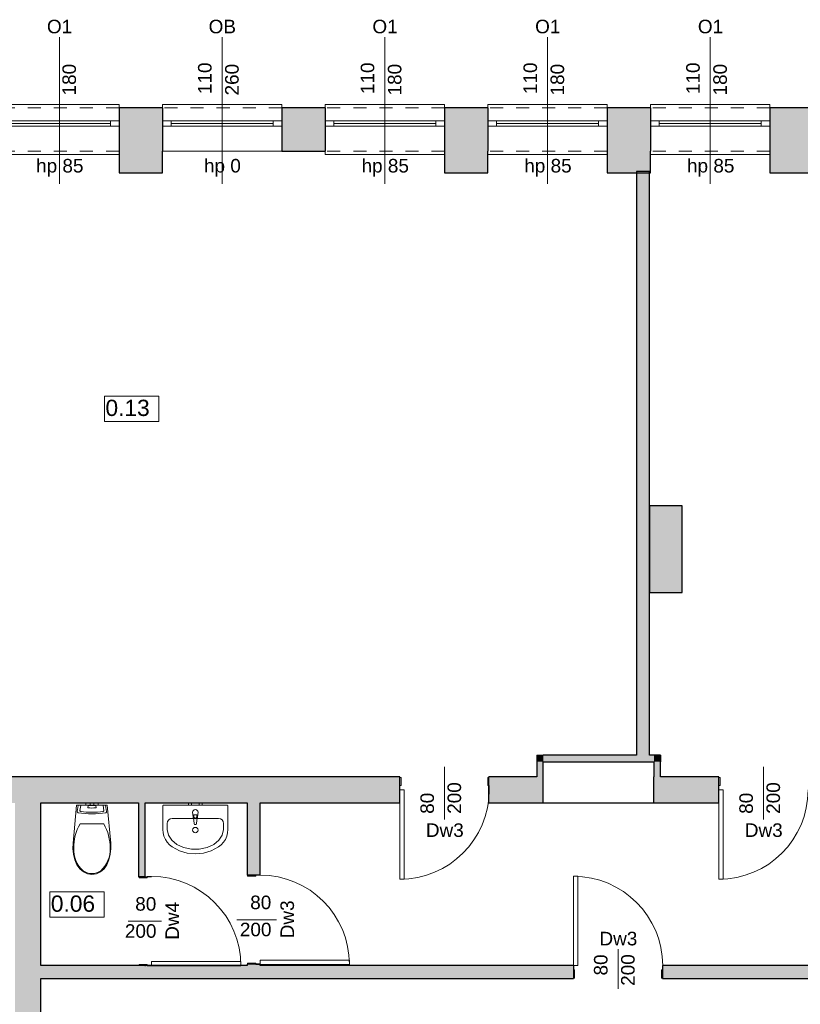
# Model space of a CAD drawing. Header units: centimetres. Extents: x -25572 to 23555, y -2435 to 15405.
# Tile 68 of 134: x 6967 to 7686, y 7930 to 8838. Entities that reach past the tile are written whole.
import ezdxf

# ---------------------------------------------------------------- set-up
doc = ezdxf.new("R2010")
doc.units = ezdxf.units.CM
doc.header["$MEASUREMENT"] = 0
doc.linetypes.add('Przerywana', pattern=[24, 12, -12])
for name, color, linetype, lineweight in [('Nowe_0_Nr_pióra__75', 6, 'Continuous', 15), ('Nowe_210-A Pomieszczenia_Nr_pióra__41', 7, 'Continuous', 15), ('Nowe_220-A Ściany_Nr_pióra__19', 255, 'Continuous', 0), ('Nowe_220-A Ściany_Nr_pióra__23', 7, 'Continuous', 15), ('Nowe_220-A Ściany_Nr_pióra__27', 7, 'Continuous', 25), ('Nowe_220-A Ściany_Nr_pióra__3', 7, 'Continuous', 13), ('Nowe_220-A Ściany_Nr_pióra__7', 7, 'Continuous', 13), ('Nowe_450-K Stropy_Nr_pióra__21', 7, 'Continuous', 25)]:
    doc.layers.add(name, color=color, linetype=linetype, lineweight=lineweight)
doc.layers.add('Nowe_220-A Ściany_Nr_pióra__45', color=7, linetype='Continuous', lineweight=15, true_color=0x40a5ff)
doc.styles.add('STYL_AUTOMATYCZNY_6', font='arial.ttf')

msp = doc.modelspace()

# ---------------------------------------------------------------- hatches: boundary and pattern name
at = {"layer": 'Nowe_220-A Ściany_Nr_pióra__19', "linetype": 'Continuous', "lineweight": 0}
for points in [[(7058.38, 8716.65), (7098.38, 8716.65), (7098.38, 8739.65), (7098.38, 8744.65), (7098.38, 8756.65), (7058.38, 8756.65)], [(7208.38, 8744.65), (7208.38, 8739.65), (7208.38, 8716.65), (7248.38, 8716.65), (7248.38, 8756.65), (7208.38, 8756.65)], [(7358.38, 8756.65), (7358.38, 8716.65), (7398.38, 8716.65), (7398.38, 8756.65)], [(7508.38, 8756.65), (7508.38, 8716.65), (7548.38, 8716.65), (7548.38, 8756.65)], [(7658.38, 8756.65), (7658.38, 8716.65), (7698.38, 8716.65), (7698.38, 8756.65)], [(7058.38, 8716.65), (7058.38, 8696.65), (7098.38, 8696.65), (7098.38, 8716.65)], [(7358.38, 8716.65), (7358.38, 8696.65), (7398.38, 8696.65), (7398.38, 8716.65)], [(7508.38, 8716.65), (7508.38, 8696.65), (7548.38, 8696.65), (7548.38, 8716.65)], [(7658.38, 8716.65), (7658.38, 8696.65), (7698.38, 8696.65), (7698.38, 8716.65)], [(7535.38, 8697.96), (7535.38, 8159.65), (7547.38, 8159.65), (7547.38, 8697.96)], [(7577.38, 8309.65), (7577.38, 8389.65), (7547.38, 8389.65), (7547.38, 8309.65)], [(7449.38, 8159.65), (7443.38, 8159.65), (7449.38, 8153.65)], [(7449.38, 8153.65), (7443.38, 8159.65), (7443.38, 8153.65)], [(7449.38, 8139.65), (7449.38, 8153.65), (7443.38, 8153.65), (7443.38, 8139.65)], [(7449.38, 8153.65), (7551.38, 8153.65), (7551.38, 8159.65), (7449.38, 8159.65)], [(7551.38, 8153.65), (7557.38, 8153.65), (7557.38, 8159.65)], [(7551.38, 8153.65), (7557.38, 8159.65), (7551.38, 8159.65)], [(7551.38, 8153.65), (7551.38, 8139.65), (7557.38, 8139.65), (7557.38, 8153.65)], [(6663.38, 8115.65), (7317.38, 8115.65), (7317.38, 8139.65), (6663.38, 8139.65)], [(7399.38, 8115.65), (7443.38, 8115.65), (7443.38, 8139.65), (7399.38, 8139.65)], [(7449.38, 8139.65), (7443.38, 8139.65), (7449.38, 8115.65)], [(7443.38, 8139.65), (7443.38, 8115.65), (7449.38, 8115.65)], [(7557.38, 8139.65), (7551.38, 8139.65), (7551.38, 8115.65)], [(7557.38, 8139.65), (7551.38, 8115.65), (7557.38, 8115.65)], [(7557.38, 8115.65), (7611.38, 8115.65), (7611.38, 8139.65), (7557.38, 8139.65)], [(6962.37, 8115.65), (6962.3, 7540.65), (6986.3, 7540.65), (6986.37, 8115.65)], [(7076.38, 8115.65), (7076.38, 8047.65), (7082.38, 8047.65), (7082.38, 8115.65)], [(7176.38, 8115.65), (7176.38, 8049.03), (7188.38, 8049.03), (7188.38, 8115.65)], [(6986.35, 7965.65), (6986.35, 7953.65), (7477.38, 7953.65), (7477.38, 7965.65)], [(7176.38, 7965.65), (7188.38, 7965.65), (7188.38, 7967.03), (7176.38, 7967.03)], [(8125.38, 7965.65), (7559.38, 7965.65), (7559.38, 7953.65), (8125.38, 7953.65)]]:
    msp.add_hatch(color=255, dxfattribs=at).paths.add_polyline_path(points)

# ---------------------------------------------------------------- linework, layer by layer
at = {"layer": 'Nowe_0_Nr_pióra__75', "color": 6, "linetype": 'Continuous', "lineweight": 15}
for p, q in [((7023.12, 8113.18), (7022.39, 8108.67)), ((7043.31, 8113.54), (7023.53, 8113.54)), ((7027.72, 8115.65), (7029.39, 8115.65)), ((7027.72, 8113.65), (7027.72, 8115.65)), ((7027.72, 8113.65), (7029.39, 8113.65)), ((7029.39, 8115.65), (7031.82, 8115.65)), ((7029.39, 8113.65), (7031.82, 8113.65)), ((7029.89, 8113.11), (7029.64, 8111.56)), ((7036.79, 8113.24), (7030.06, 8113.24)), ((7031.82, 8115.65), (7032.29, 8115.65)), ((7031.82, 8113.65), (7031.82, 8115.65)), ((7031.82, 8113.65), (7032.29, 8113.65)), ((7032.29, 8115.65), (7033.42, 8115.65)), ((7032.29, 8113.65), (7033.42, 8113.65)), ((7033.42, 8115.65), (7034.55, 8115.65)), ((7033.42, 8113.65), (7034.55, 8113.65)), ((7034.55, 8115.65), (7035.02, 8115.65)), ((7034.55, 8113.65), (7035.02, 8113.65)), ((7035.02, 8113.65), (7035.02, 8115.65)), ((7035.02, 8115.65), (7037.45, 8115.65)), ((7035.02, 8113.65), (7037.45, 8113.65)), ((7037.2, 8111.56), (7036.96, 8113.11)), ((7037.45, 8115.65), (7039.12, 8115.65)), ((7037.45, 8113.65), (7039.12, 8113.65)), ((7039.12, 8113.65), (7039.12, 8115.65)), ((7044.45, 8108.67), (7043.73, 8113.18)), ((7107.36, 8101.46), (7150.09, 8101.46)), ((7127.37, 8103.11), (7127.37, 8104.6)), ((7127.37, 8104.6), (7130.09, 8104.6)), ((7130.09, 8104.6), (7130.09, 8103.11)), ((7033.42, 8096.35), (7022.53, 8096.35)), ((7044.31, 8096.35), (7033.42, 8096.35)), ((7102.82, 8096.78), (7102.82, 8091.15)), ((7102.82, 8091.15), (7103.87, 8086)), ((7153.59, 8086), (7154.64, 8091.15)), ((7154.64, 8091.15), (7154.64, 8096.78)), ((7103.87, 8086), (7106.93, 8081.27)), ((7106.93, 8081.27), (7111.76, 8077.33)), ((7145.69, 8077.33), (7150.52, 8081.27)), ((7150.52, 8081.27), (7153.59, 8086)), ((7111.76, 8077.33), (7117.96, 8074.52)), ((7117.96, 8074.52), (7125.04, 8073.06)), ((7125.04, 8073.06), (7132.41, 8073.06)), ((7132.41, 8073.06), (7139.49, 8074.52)), ((7139.49, 8074.52), (7145.69, 8077.33))]:
    msp.add_line(p, q, dxfattribs=at)
for points in [[(7016.48, 8068.31), (7017.72, 8063.33), (7019.62, 8058.64), (7022.18, 8054.92), (7025.49, 8052.07), (7029.32, 8050.27), (7033.42, 8049.65), (7037.53, 8050.27), (7041.36, 8052.07), (7044.66, 8054.92), (7047.22, 8058.64), (7049.12, 8063.33), (7050.36, 8068.31), (7050.91, 8073.44), (7050.76, 8078.61), (7047.52, 8113.65), (7019.32, 8113.65), (7016.09, 8078.61), (7015.93, 8073.44)], [(7023.84, 8106.25), (7027.02, 8105.92), (7030.22, 8105.72), (7033.42, 8105.65), (7036.62, 8105.72), (7039.82, 8105.92), (7043, 8106.25), (7046.16, 8106.71), (7046.51, 8106.83), (7046.78, 8107.05), (7046.94, 8107.34), (7046.96, 8107.66), (7046.06, 8113.28), (7046, 8113.43), (7045.89, 8113.55), (7045.74, 8113.62), (7045.56, 8113.65), (7021.28, 8113.65), (7021.1, 8113.62), (7020.95, 8113.55), (7020.84, 8113.43), (7020.78, 8113.28), (7019.88, 8107.66), (7019.9, 8107.34), (7020.06, 8107.05), (7020.33, 8106.83), (7020.68, 8106.71)], [(7158.73, 8091.15), (7158.73, 8112.71), (7158.71, 8112.88), (7158.67, 8113.03), (7158.6, 8113.18), (7158.51, 8113.32), (7158.4, 8113.43), (7158.27, 8113.52), (7158.13, 8113.59), (7157.97, 8113.64), (7157.82, 8113.65), (7128.73, 8113.65), (7099.64, 8113.65), (7099.48, 8113.64), (7099.32, 8113.59), (7099.18, 8113.52), (7099.05, 8113.43), (7098.94, 8113.32), (7098.85, 8113.18), (7098.78, 8113.03), (7098.74, 8112.88), (7098.73, 8112.71), (7098.73, 8091.15), (7098.99, 8087.97), (7099.78, 8084.89), (7101.08, 8082), (7102.83, 8079.37), (7105, 8077.1), (7107.51, 8075.24), (7114.12, 8071.63), (7121.28, 8069.4), (7128.73, 8068.65), (7136.17, 8069.4), (7143.33, 8071.63), (7149.94, 8075.24), (7152.45, 8077.1), (7154.62, 8079.37), (7156.38, 8082), (7157.67, 8084.89), (7158.46, 8087.97)], [(7122.38, 8113.65), (7125.08, 8113.65), (7125.08, 8115.65), (7122.38, 8115.65)], [(7132.38, 8113.65), (7135.08, 8113.65), (7135.08, 8115.65), (7132.38, 8115.65)]]:
    msp.add_lwpolyline(points, close=True, dxfattribs=at)
msp.add_lwpolyline([(7126.23, 8107.09), (7126.63, 8102.89, 0.12102), (7126.95, 8101.94), (7127.62, 8096.65, 0.882566), (7129.84, 8096.65), (7130.5, 8101.94, 0.12102), (7130.83, 8102.89), (7131.23, 8107.09, 1)], format="xyb", close=True, dxfattribs=at)
msp.add_circle((7128.73, 8090.68), 2.5, dxfattribs=at)
for centre, radius, start, end in [((7128.73, 8103.08), 2.11, 212.77103, 327.22897), ((7128.73, 8103.11), 1.36, 180, 0)]:
    msp.add_arc(centre, radius, start, end, dxfattribs=at)
for centre, major_axis, ratio, start_param, end_param in [((7023.16, 8108.56), (0.78, 0), 0.851064, 2.978676, 4.578797), ((7033.42, 8153.55), (54.63, 0), 0.851064, 4.52152, 4.903258), ((7023.54, 8113.19), (0.42, 0), 0.851064, 1.584215, 3.170129), ((7029.92, 8111.53), (0.281, 0), 0.851064, 2.999606, 4.365001), ((7033.42, 8127.16), (18.98, 0), 0.851064, 4.521515, 4.903263), ((7030.06, 8113.09), (0.172, 0), 0.851064, 1.570973, 3.005623), ((7036.79, 8113.09), (0.172, 0), 0.851064, 0.13597, 1.57062), ((7036.93, 8111.53), (0.281, 0), 0.851064, 5.059777, 6.425172), ((7043.31, 8113.19), (0.42, 0), 0.851064, 6.254649, 7.840563), ((7043.68, 8108.56), (0.78, 0), 0.851064, 4.845981, 6.446102), ((7107.36, 8096.78), (0, 4.69), 0.969697, 0, 1.570796), ((7150.09, 8096.78), (0, 4.69), 0.969697, 4.712389, 6.283185), ((7059.23, 8074.86), (0, 42.55), 0.999377, 1.041392, 1.594412), ((7007.61, 8074.86), (0, 42.55), 0.999377, 4.688771, 5.241791), ((7042.37, 8072.42), (0, 25.71), 0.999377, 1.515065, 2.415654), ((7024.47, 8072.42), (0, 25.71), 0.999377, 3.867528, 4.768116), ((7033.5, 8064.37), (0, 13.86), 0.999377, 2.509088, 3.135732), ((7033.34, 8064.37), (0, 13.86), 0.999377, 3.147454, 3.774097)]:
    msp.add_ellipse(centre, major_axis=major_axis, ratio=ratio, start_param=start_param, end_param=end_param, dxfattribs=at)
at = {"layer": 'Nowe_210-A Pomieszczenia_Nr_pióra__41', "color": 7, "linetype": 'Continuous', "lineweight": 15}
for p, q in [((7045.1, 8490.92), (7095.14, 8490.92)), ((7045.1, 8467.35), (7045.1, 8490.92)), ((7095.14, 8490.92), (7095.14, 8467.35)), ((7095.14, 8467.35), (7045.1, 8467.35)), ((6994.75, 8033.77), (7044.79, 8033.77)), ((6994.75, 8010.2), (6994.75, 8033.77)), ((7044.79, 8033.77), (7044.79, 8010.2)), ((7044.79, 8010.2), (6994.75, 8010.2))]:
    msp.add_line(p, q, dxfattribs=at)
at = {"layer": 'Nowe_220-A Ściany_Nr_pióra__23', "color": 7, "linetype": 'Continuous', "lineweight": 15}
for p, q in [((7050.38, 8739.65), (7050.38, 8744.65)), ((7050.38, 8744.65), (7058.38, 8744.65)), ((7098.38, 8744.65), (7106.38, 8744.65)), ((7106.38, 8744.65), (7106.38, 8739.65)), ((7200.38, 8739.65), (7200.38, 8744.65)), ((7200.38, 8744.65), (7208.38, 8744.65)), ((7248.38, 8744.65), (7256.38, 8744.65)), ((7256.38, 8744.65), (7256.38, 8739.65)), ((7350.38, 8739.65), (7350.38, 8744.65)), ((7350.38, 8744.65), (7358.38, 8744.65)), ((7398.38, 8744.65), (7406.38, 8744.65)), ((7406.38, 8744.65), (7406.38, 8739.65)), ((7500.38, 8739.65), (7500.38, 8744.65)), ((7500.38, 8744.65), (7508.38, 8744.65)), ((7548.38, 8744.65), (7556.38, 8744.65)), ((7556.38, 8744.65), (7556.38, 8739.65)), ((7650.38, 8739.65), (7650.38, 8744.65)), ((7650.38, 8744.65), (7658.38, 8744.65)), ((7058.38, 8739.65), (7050.38, 8739.65)), ((7106.38, 8739.65), (7098.38, 8739.65)), ((7208.38, 8739.65), (7200.38, 8739.65)), ((7256.38, 8739.65), (7248.38, 8739.65)), ((7358.38, 8739.65), (7350.38, 8739.65)), ((7406.38, 8739.65), (7398.38, 8739.65)), ((7508.38, 8739.65), (7500.38, 8739.65)), ((7556.38, 8739.65), (7548.38, 8739.65)), ((7658.38, 8739.65), (7650.38, 8739.65)), ((7317.38, 8139.15), (7317.38, 8127.65)), ((7318.38, 8139.15), (7317.38, 8139.15)), ((7318.38, 8131.65), (7318.38, 8139.15)), ((7398.38, 8139.15), (7398.38, 8131.65)), ((7399.38, 8139.15), (7398.38, 8139.15)), ((7399.38, 8127.65), (7399.38, 8139.15)), ((7611.38, 8139.15), (7611.38, 8127.65)), ((7612.38, 8139.15), (7611.38, 8139.15)), ((7612.38, 8131.65), (7612.38, 8139.15)), ((7317.18, 8127.65), (7317.18, 8131.65)), ((7317.18, 8131.65), (7318.38, 8131.65)), ((7317.38, 8127.65), (7317.18, 8127.65)), ((7398.38, 8131.65), (7399.58, 8131.65)), ((7399.58, 8127.65), (7399.38, 8127.65)), ((7399.58, 8131.65), (7399.58, 8127.65)), ((7611.18, 8127.65), (7611.18, 8131.65)), ((7611.18, 8131.65), (7612.38, 8131.65)), ((7611.38, 8127.65), (7611.18, 8127.65)), ((7088.38, 8047.65), (7076.88, 8047.65)), ((7076.88, 8047.65), (7076.88, 8046.65)), ((7076.88, 8046.65), (7084.38, 8046.65)), ((7084.38, 8046.65), (7084.38, 8047.85)), ((7084.38, 8047.85), (7088.38, 8047.85)), ((7088.38, 8047.85), (7088.38, 8047.65)), ((7188.38, 8049.03), (7176.88, 8049.03)), ((7176.88, 8049.03), (7176.88, 8048.03)), ((7176.88, 8048.03), (7184.38, 8048.03)), ((7184.38, 8048.03), (7184.38, 8049.23)), ((7184.38, 8049.23), (7188.38, 8049.23)), ((7188.38, 8049.23), (7188.38, 8049.03)), ((7084.38, 7966.65), (7076.88, 7966.65)), ((7076.88, 7966.65), (7076.88, 7965.65)), ((7076.88, 7965.65), (7088.38, 7965.65)), ((7084.38, 7965.45), (7084.38, 7966.65)), ((7088.38, 7965.45), (7084.38, 7965.45)), ((7088.38, 7965.65), (7088.38, 7965.45)), ((7184.38, 7968.03), (7176.88, 7968.03)), ((7176.88, 7968.03), (7176.88, 7967.03)), ((7176.88, 7967.03), (7188.38, 7967.03)), ((7184.38, 7966.83), (7184.38, 7968.03)), ((7188.38, 7966.83), (7184.38, 7966.83)), ((7188.38, 7967.03), (7188.38, 7966.83)), ((7477.38, 7965.65), (7477.18, 7965.65)), ((7477.18, 7965.65), (7477.18, 7961.65)), ((7477.38, 7954.15), (7477.38, 7965.65)), ((7559.58, 7965.65), (7559.38, 7965.65)), ((7559.38, 7965.65), (7559.38, 7954.15)), ((7559.58, 7961.65), (7559.58, 7965.65)), ((7477.18, 7961.65), (7478.38, 7961.65)), ((7478.38, 7954.15), (7477.38, 7954.15)), ((7478.38, 7961.65), (7478.38, 7954.15)), ((7558.38, 7954.15), (7558.38, 7961.65)), ((7558.38, 7961.65), (7559.58, 7961.65)), ((7559.38, 7954.15), (7558.38, 7954.15))]:
    msp.add_line(p, q, dxfattribs=at)
at = {"layer": 'Nowe_220-A Ściany_Nr_pióra__27', "color": 7, "linetype": 'Continuous', "lineweight": 25}
for p, q in [((7058.38, 8756.65), (7058.38, 8744.65)), ((7058.38, 8756.65), (7058.38, 8744.65)), ((7098.38, 8756.65), (7098.38, 8744.65)), ((7098.38, 8756.65), (7098.38, 8744.65)), ((7208.38, 8756.65), (7208.38, 8744.65)), ((7208.38, 8756.65), (7208.38, 8744.65)), ((7248.38, 8756.65), (7248.38, 8744.65)), ((7248.38, 8756.65), (7248.38, 8744.65)), ((7358.38, 8756.65), (7358.38, 8744.65)), ((7358.38, 8756.65), (7358.38, 8744.65)), ((7398.38, 8756.65), (7398.38, 8744.65)), ((7398.38, 8756.65), (7398.38, 8744.65)), ((7508.38, 8756.65), (7508.38, 8744.65)), ((7508.38, 8756.65), (7508.38, 8744.65)), ((7548.38, 8756.65), (7548.38, 8744.65)), ((7548.38, 8756.65), (7548.38, 8744.65)), ((7658.38, 8756.65), (7658.38, 8744.65)), ((7658.38, 8756.65), (7658.38, 8744.65)), ((7058.38, 8744.65), (7058.38, 8739.65)), ((7058.38, 8744.65), (7058.38, 8739.65)), ((7058.38, 8744.65), (7058.38, 8739.65)), ((7098.38, 8744.65), (7098.38, 8739.65)), ((7098.38, 8744.65), (7098.38, 8739.65)), ((7098.38, 8744.65), (7098.38, 8739.65)), ((7208.38, 8744.65), (7208.38, 8739.65)), ((7208.38, 8744.65), (7208.38, 8739.65)), ((7208.38, 8744.65), (7208.38, 8739.65)), ((7248.38, 8744.65), (7248.38, 8739.65)), ((7248.38, 8744.65), (7248.38, 8739.65)), ((7248.38, 8744.65), (7248.38, 8739.65)), ((7358.38, 8744.65), (7358.38, 8739.65)), ((7358.38, 8744.65), (7358.38, 8739.65)), ((7358.38, 8744.65), (7358.38, 8739.65)), ((7398.38, 8744.65), (7398.38, 8739.65)), ((7398.38, 8744.65), (7398.38, 8739.65)), ((7398.38, 8744.65), (7398.38, 8739.65)), ((7508.38, 8744.65), (7508.38, 8739.65)), ((7508.38, 8744.65), (7508.38, 8739.65)), ((7508.38, 8744.65), (7508.38, 8739.65)), ((7548.38, 8744.65), (7548.38, 8739.65)), ((7548.38, 8744.65), (7548.38, 8739.65)), ((7548.38, 8744.65), (7548.38, 8739.65)), ((7658.38, 8744.65), (7658.38, 8739.65)), ((7658.38, 8744.65), (7658.38, 8739.65)), ((7658.38, 8744.65), (7658.38, 8739.65)), ((7058.38, 8739.65), (7058.38, 8716.65)), ((7058.38, 8739.65), (7058.38, 8716.65)), ((7098.38, 8739.65), (7098.38, 8716.65)), ((7098.38, 8739.65), (7098.38, 8716.65)), ((7208.38, 8739.65), (7208.38, 8716.65)), ((7208.38, 8739.65), (7208.38, 8716.65)), ((7248.38, 8739.65), (7248.38, 8716.65)), ((7248.38, 8739.65), (7248.38, 8716.65)), ((7358.38, 8739.65), (7358.38, 8716.65)), ((7358.38, 8739.65), (7358.38, 8716.65)), ((7398.38, 8739.65), (7398.38, 8716.65)), ((7398.38, 8739.65), (7398.38, 8716.65)), ((7508.38, 8739.65), (7508.38, 8716.65)), ((7508.38, 8739.65), (7508.38, 8716.65)), ((7548.38, 8739.65), (7548.38, 8716.65)), ((7548.38, 8739.65), (7548.38, 8716.65)), ((7658.38, 8739.65), (7658.38, 8716.65)), ((7658.38, 8739.65), (7658.38, 8716.65)), ((7317.38, 8139.15), (7317.38, 8139.65)), ((7317.38, 8139.15), (7317.38, 8139.65)), ((7317.38, 8127.65), (7317.38, 8139.15)), ((7317.38, 8127.65), (7317.38, 8139.15)), ((7317.38, 8127.65), (7317.38, 8139.15)), ((7399.38, 8139.15), (7399.38, 8139.65)), ((7399.38, 8139.15), (7399.38, 8139.65)), ((7399.38, 8127.65), (7399.38, 8139.15)), ((7399.38, 8127.65), (7399.38, 8139.15)), ((7399.38, 8127.65), (7399.38, 8139.15)), ((7611.38, 8139.15), (7611.38, 8139.65)), ((7611.38, 8139.15), (7611.38, 8139.65)), ((7611.38, 8127.65), (7611.38, 8139.15)), ((7611.38, 8127.65), (7611.38, 8139.15)), ((7611.38, 8127.65), (7611.38, 8139.15)), ((7317.38, 8115.65), (7317.38, 8127.65)), ((7317.38, 8115.65), (7317.38, 8127.65)), ((7399.38, 8115.65), (7399.38, 8127.65)), ((7399.38, 8115.65), (7399.38, 8127.65)), ((7611.38, 8115.65), (7611.38, 8127.65)), ((7611.38, 8115.65), (7611.38, 8127.65)), ((7076.88, 8047.65), (7076.38, 8047.65)), ((7076.88, 8047.65), (7076.38, 8047.65)), ((7082.38, 8047.65), (7076.88, 8047.65)), ((7082.38, 8047.65), (7076.88, 8047.65)), ((7082.38, 8047.65), (7076.88, 8047.65)), ((7176.88, 8049.03), (7176.38, 8049.03)), ((7176.88, 8049.03), (7176.38, 8049.03)), ((7188.38, 8049.03), (7176.88, 8049.03)), ((7188.38, 8049.03), (7176.88, 8049.03)), ((7188.38, 8049.03), (7176.88, 8049.03)), ((7076.88, 7965.65), (7076.38, 7965.65)), ((7076.88, 7965.65), (7076.38, 7965.65)), ((7082.38, 7965.65), (7076.88, 7965.65)), ((7082.38, 7965.65), (7076.88, 7965.65)), ((7082.38, 7965.65), (7076.88, 7965.65)), ((7176.88, 7967.03), (7176.38, 7967.03)), ((7176.88, 7967.03), (7176.38, 7967.03)), ((7188.38, 7967.03), (7176.88, 7967.03)), ((7188.38, 7967.03), (7176.88, 7967.03)), ((7188.38, 7967.03), (7176.88, 7967.03)), ((7477.38, 7965.65), (7477.38, 7954.15)), ((7477.38, 7965.65), (7477.38, 7954.15)), ((7477.38, 7965.65), (7477.38, 7954.15)), ((7559.38, 7965.65), (7559.38, 7954.15)), ((7559.38, 7965.65), (7559.38, 7954.15)), ((7559.38, 7965.65), (7559.38, 7954.15)), ((7477.38, 7954.15), (7477.38, 7953.65)), ((7477.38, 7954.15), (7477.38, 7953.65)), ((7559.38, 7954.15), (7559.38, 7953.65)), ((7559.38, 7954.15), (7559.38, 7953.65))]:
    msp.add_line(p, q, dxfattribs=at)
for points in [[(7098.38, 8756.65), (7058.38, 8756.65)], [(7248.38, 8756.65), (7208.38, 8756.65)], [(7398.38, 8756.65), (7358.38, 8756.65)], [(7548.38, 8756.65), (7508.38, 8756.65)], [(7698.38, 8756.65), (7658.38, 8756.65)], [(7058.38, 8716.65), (7058.38, 8696.65)], [(7098.38, 8696.65), (7098.38, 8716.65)], [(7208.38, 8716.65), (7248.38, 8716.65)], [(7358.38, 8716.65), (7358.38, 8696.65)], [(7398.38, 8696.65), (7398.38, 8716.65)], [(7508.38, 8716.65), (7508.38, 8696.65)], [(7548.38, 8696.65), (7548.38, 8716.65)], [(7658.38, 8716.65), (7658.38, 8696.65)], [(7535.38, 8697.96), (7535.38, 8159.65)], [(7547.38, 8697.96), (7535.38, 8697.96)], [(7547.38, 8159.65), (7547.38, 8697.96)], [(7058.38, 8696.65), (7098.38, 8696.65)], [(7358.38, 8696.65), (7398.38, 8696.65)], [(7508.38, 8696.65), (7548.38, 8696.65)], [(7658.38, 8696.65), (7698.38, 8696.65)], [(7577.38, 8389.65), (7547.38, 8389.65)], [(7547.38, 8389.65), (7547.38, 8309.65)], [(7577.38, 8309.65), (7577.38, 8389.65)], [(7547.38, 8309.65), (7577.38, 8309.65)], [(7443.38, 8159.65), (7449.38, 8159.65)], [(7443.38, 8159.65), (7443.38, 8139.65)], [(7535.38, 8159.65), (7449.38, 8159.65)], [(7449.38, 8139.65), (7449.38, 8153.65)], [(7449.38, 8153.65), (7551.38, 8153.65)], [(7557.38, 8159.65), (7547.38, 8159.65)], [(7551.38, 8153.65), (7551.38, 8139.65)], [(7557.38, 8159.65), (7557.38, 8153.65)], [(7557.38, 8139.65), (7557.38, 8153.65)], [(7317.38, 8139.65), (6663.38, 8139.65)], [(7443.38, 8139.65), (7399.38, 8139.65)], [(7449.38, 8115.65), (7449.38, 8139.65)], [(7551.38, 8115.65), (7551.38, 8139.65)], [(7611.38, 8139.65), (7557.38, 8139.65)], [(6986.35, 7965.65), (6986.37, 8115.65)], [(6986.37, 8115.65), (7076.38, 8115.65)], [(7076.38, 8115.65), (7076.38, 8047.65)], [(7082.38, 8047.65), (7082.38, 8115.65)], [(7082.38, 8115.65), (7176.38, 8115.65)], [(7176.38, 8115.65), (7176.38, 8049.03)], [(7188.38, 8049.03), (7188.38, 8115.65)], [(7188.38, 8115.65), (7317.38, 8115.65)], [(7399.38, 8115.65), (7449.38, 8115.65)], [(7551.38, 8115.65), (7611.38, 8115.65)], [(7076.38, 7965.65), (6986.35, 7965.65)], [(7176.38, 7965.65), (7082.38, 7965.65)], [(7176.38, 7967.03), (7176.38, 7965.65)], [(7188.38, 7965.65), (7188.38, 7967.03)], [(7477.38, 7965.65), (7188.38, 7965.65)], [(8125.38, 7965.65), (7559.38, 7965.65)], [(6986.3, 7540.65), (6986.35, 7953.65)], [(6986.35, 7953.65), (7477.38, 7953.65)], [(7559.38, 7953.65), (7839.38, 7953.65)]]:
    msp.add_lwpolyline(points, dxfattribs=at)
for p in [(7082.38, 8047.65), (7082.38, 8047.65), (7082.38, 7965.65), (7082.38, 7965.65)]:
    msp.add_point(p, dxfattribs=at)
at = {"layer": 'Nowe_220-A Ściany_Nr_pióra__3', "color": 7, "linetype": 'Continuous', "lineweight": 13}
for p, q in [((7058.38, 8759.65), (6948.38, 8759.65)), ((7058.38, 8756.65), (7058.38, 8759.65)), ((7208.38, 8759.65), (7098.38, 8759.65)), ((7098.38, 8759.65), (7098.38, 8756.65)), ((7208.38, 8756.65), (7208.38, 8759.65)), ((7358.38, 8759.65), (7248.38, 8759.65)), ((7248.38, 8759.65), (7248.38, 8756.65)), ((7358.38, 8756.65), (7358.38, 8759.65)), ((7508.38, 8759.65), (7398.38, 8759.65)), ((7398.38, 8759.65), (7398.38, 8756.65)), ((7508.38, 8756.65), (7508.38, 8759.65)), ((7658.38, 8759.65), (7548.38, 8759.65)), ((7548.38, 8759.65), (7548.38, 8756.65)), ((7658.38, 8756.65), (7658.38, 8759.65)), ((6956.38, 8744.65), (7050.38, 8744.65)), ((7106.38, 8744.65), (7200.38, 8744.65)), ((7256.38, 8744.65), (7350.38, 8744.65)), ((7406.38, 8744.65), (7500.38, 8744.65)), ((7556.38, 8744.65), (7650.38, 8744.65)), ((7050.38, 8742.15), (6956.38, 8742.15)), ((7050.38, 8739.65), (6956.38, 8739.65)), ((7200.38, 8742.15), (7106.38, 8742.15)), ((7200.38, 8739.65), (7106.38, 8739.65)), ((7350.38, 8742.15), (7256.38, 8742.15)), ((7350.38, 8739.65), (7256.38, 8739.65)), ((7500.38, 8742.15), (7406.38, 8742.15)), ((7500.38, 8739.65), (7406.38, 8739.65)), ((7650.38, 8742.15), (7556.38, 8742.15)), ((7650.38, 8739.65), (7556.38, 8739.65)), ((7058.38, 8716.65), (7058.38, 8713.65)), ((7208.38, 8716.65), (7098.38, 8716.65)), ((7248.38, 8713.65), (7248.38, 8716.65)), ((7358.38, 8716.65), (7358.38, 8713.65)), ((7398.38, 8713.65), (7398.38, 8716.65)), ((7508.38, 8716.65), (7508.38, 8713.65)), ((7548.38, 8713.65), (7548.38, 8716.65)), ((7658.38, 8716.65), (7658.38, 8713.65)), ((7058.38, 8713.65), (6948.38, 8713.65)), ((7358.38, 8713.65), (7248.38, 8713.65)), ((7508.38, 8713.65), (7398.38, 8713.65)), ((7658.38, 8713.65), (7548.38, 8713.65)), ((7317.18, 8045.25), (7317.18, 8127.65)), ((7317.18, 8127.65), (7321.18, 8127.65)), ((7321.18, 8127.65), (7321.18, 8045.25)), ((7611.18, 8045.25), (7611.18, 8127.65)), ((7611.18, 8127.65), (7615.18, 8127.65)), ((7615.18, 8127.65), (7615.18, 8045.25)), ((7321.18, 8045.25), (7317.18, 8045.25)), ((7477.18, 8048.05), (7477.18, 7965.65)), ((7481.18, 8048.05), (7477.18, 8048.05)), ((7481.18, 7965.65), (7481.18, 8048.05)), ((7615.18, 8045.25), (7611.18, 8045.25)), ((7088.38, 7965.45), (7088.38, 7969.45)), ((7088.38, 7969.45), (7170.78, 7969.45)), ((7170.78, 7965.45), (7088.38, 7965.45)), ((7170.78, 7969.45), (7170.78, 7965.45)), ((7188.38, 7966.83), (7188.38, 7970.83)), ((7188.38, 7970.83), (7270.78, 7970.83)), ((7270.78, 7966.83), (7188.38, 7966.83)), ((7270.78, 7970.83), (7270.78, 7966.83)), ((7477.18, 7965.65), (7481.18, 7965.65))]:
    msp.add_line(p, q, dxfattribs=at)
at = {"layer": 'Nowe_220-A Ściany_Nr_pióra__3', "color": 7, "linetype": 'Przerywana', "lineweight": 13}
for p, q in [((7058.38, 8756.65), (6948.38, 8756.65)), ((7208.38, 8756.65), (7098.38, 8756.65)), ((7358.38, 8756.65), (7248.38, 8756.65)), ((7508.38, 8756.65), (7398.38, 8756.65)), ((7658.38, 8756.65), (7548.38, 8756.65)), ((7058.38, 8716.65), (6948.38, 8716.65)), ((7358.38, 8716.65), (7248.38, 8716.65)), ((7508.38, 8716.65), (7398.38, 8716.65)), ((7658.38, 8716.65), (7548.38, 8716.65))]:
    msp.add_line(p, q, dxfattribs=at)
at = {"layer": 'Nowe_220-A Ściany_Nr_pióra__3', "color": 7, "linetype": 'Continuous', "lineweight": 13}
for centre, start, end in [((7317.18, 8127.65), 270, 0), ((7611.18, 8127.65), 270, 0), ((7088.38, 7965.45), 0, 90), ((7188.38, 7966.83), 0, 90), ((7477.18, 7965.65), 0, 90)]:
    msp.add_arc(centre, 82.4, start, end, dxfattribs=at)
at = {"layer": 'Nowe_220-A Ściany_Nr_pióra__45', "color": 161, "linetype": 'Continuous', "lineweight": 15, "true_color": 0x40a5ff}
for p, q in [((7003.38, 8821.83), (7003.38, 8686.65)), ((7153.38, 8821.83), (7153.38, 8686.65)), ((7303.38, 8821.83), (7303.38, 8686.65)), ((7453.38, 8821.83), (7453.38, 8686.65)), ((7603.38, 8821.83), (7603.38, 8686.65)), ((7358.38, 8100.47), (7358.38, 8149.11)), ((7652.38, 8100.47), (7652.38, 8149.11)), ((7203.55, 8008.03), (7166.92, 8008.03)), ((7097.55, 8006.65), (7066.92, 8006.65)), ((7518.38, 7980.83), (7518.38, 7944.19))]:
    msp.add_line(p, q, dxfattribs=at)
at = {"layer": 'Nowe_450-K Stropy_Nr_pióra__21', "color": 7, "linetype": 'Continuous', "lineweight": 25, "flags": 128}
msp.add_lwpolyline([(7449.38, 8115.65), (7551.38, 8115.65)], dxfattribs=at)

# ---------------------------------------------------------------- texts
at = {"layer": 'Nowe_210-A Pomieszczenia_Nr_pióra__41', "color": 7, "linetype": 'Continuous', "lineweight": 15, "char_height": 15, "attachment_point": 2, "style": 'STYL_AUTOMATYCZNY_6'}
for s, insert in [('\\A1;{\\pqc;\\pt0,25;\\fArial|b0|i0|c238|p0;\\W1.000000;0.13\\fArial|b0|i0|c238|p0;\\W1.000000;\\A1{\\H.66x;\\S^  ;}\\fArial|b0|i0|c238|p0;\\W1.000000;\\fArial|b0|i0|c238|p0;\\W1.000000;\\A1{\\H.66x;\\S^  ;}}', (7070.12, 8487.49)), ('\\A1;{\\pqc;\\pt0,25;\\fArial|b0|i0|c238|p0;\\W1.000000;0.06\\fArial|b0|i0|c238|p0;\\W1.000000;\\A1{\\H.66x;\\S^  ;}\\fArial|b0|i0|c238|p0;\\W1.000000;\\fArial|b0|i0|c238|p0;\\W1.000000;\\A1{\\H.66x;\\S^  ;}}', (7019.77, 8030.34))]:
    msp.add_mtext(s, dxfattribs=dict(at, insert=insert))
at = {"layer": 'Nowe_220-A Ściany_Nr_pióra__7', "color": 7, "linetype": 'Continuous', "lineweight": 13, "char_height": 12.5, "attachment_point": 7, "style": 'STYL_AUTOMATYCZNY_6'}
for s, insert in [('\\A1;{\\pql;\\pt0;\\fArial|b0|i0|c238|p0;\\W1.000000;O1\\fArial|b0|i0|c238|p0;\\W1.000000;\\fArial|b0|i0|c238|p0;\\W1.000000;\\fArial|b0|i0|c238|p0;\\W1.000000;}', (6991.94, 8825.19)), ('\\A1;{\\pql;\\pt0;\\fArial|b0|i0|c238|p0;\\W1.000000;OB\\fArial|b0|i0|c238|p0;\\W1.000000;\\fArial|b0|i0|c238|p0;\\W1.000000;\\fArial|b0|i0|c238|p0;\\W1.000000;}', (7140.99, 8825.19)), ('\\A1;{\\pql;\\pt0;\\fArial|b0|i0|c238|p0;\\W1.000000;O1\\fArial|b0|i0|c238|p0;\\W1.000000;\\fArial|b0|i0|c238|p0;\\W1.000000;\\fArial|b0|i0|c238|p0;\\W1.000000;}', (7291.94, 8825.19)), ('\\A1;{\\pql;\\pt0;\\fArial|b0|i0|c238|p0;\\W1.000000;O1\\fArial|b0|i0|c238|p0;\\W1.000000;\\fArial|b0|i0|c238|p0;\\W1.000000;\\fArial|b0|i0|c238|p0;\\W1.000000;}', (7441.94, 8825.19)), ('\\A1;{\\pql;\\pt0;\\fArial|b0|i0|c238|p0;\\W1.000000;O1\\fArial|b0|i0|c238|p0;\\W1.000000;\\fArial|b0|i0|c238|p0;\\W1.000000;\\fArial|b0|i0|c238|p0;\\W1.000000;}', (7591.94, 8825.19)), ('\\A1;{\\pql;\\pt0;\\fArial|b0|i0|c238|p0;\\W1.000000;hp 85\\fArial|b0|i0|c238|p0;\\W1.000000;\\A1{\\H.66x;\\S^  ;}\\fArial|b0|i0|c238|p0;\\W1.000000;\\fArial|b0|i0|c238|p0;\\W1.000000;}', (6981.93, 8693.24)), ('\\A1;{\\pql;\\pt0;\\fArial|b0|i0|c238|p0;\\W1.000000;hp 0\\fArial|b0|i0|c238|p0;\\W1.000000;\\A1{\\H.66x;\\S^  ;}\\fArial|b0|i0|c238|p0;\\W1.000000;\\fArial|b0|i0|c238|p0;\\W1.000000;}', (7136.69, 8693.24)), ('\\A1;{\\pql;\\pt0;\\fArial|b0|i0|c238|p0;\\W1.000000;hp 85\\fArial|b0|i0|c238|p0;\\W1.000000;\\A1{\\H.66x;\\S^  ;}\\fArial|b0|i0|c238|p0;\\W1.000000;\\fArial|b0|i0|c238|p0;\\W1.000000;}', (7281.93, 8693.24)), ('\\A1;{\\pql;\\pt0;\\fArial|b0|i0|c238|p0;\\W1.000000;hp 85\\fArial|b0|i0|c238|p0;\\W1.000000;\\A1{\\H.66x;\\S^  ;}\\fArial|b0|i0|c238|p0;\\W1.000000;\\fArial|b0|i0|c238|p0;\\W1.000000;}', (7431.93, 8693.24)), ('\\A1;{\\pql;\\pt0;\\fArial|b0|i0|c238|p0;\\W1.000000;hp 85\\fArial|b0|i0|c238|p0;\\W1.000000;\\A1{\\H.66x;\\S^  ;}\\fArial|b0|i0|c238|p0;\\W1.000000;\\fArial|b0|i0|c238|p0;\\W1.000000;}', (7581.93, 8693.24)), ('\\A1;{\\pql;\\pt0;\\fArial|b0|i0|c238|p0;\\W1.000000;Dw3\\fArial|b0|i0|c238|p0;\\W1.000000;\\fArial|b0|i0|c238|p0;\\W1.000000;\\fArial|b0|i0|c238|p0;\\W1.000000;}', (7341.23, 8084.18)), ('\\A1;{\\pql;\\pt0;\\fArial|b0|i0|c238|p0;\\W1.000000;Dw3\\fArial|b0|i0|c238|p0;\\W1.000000;\\fArial|b0|i0|c238|p0;\\W1.000000;\\fArial|b0|i0|c238|p0;\\W1.000000;}', (7635.23, 8084.18)), ('\\A1;{\\pql;\\pt0;\\fArial|b0|i0|c238|p0;\\W1.000000;80\\fArial|b0|i0|c238|p0;\\W1.000000;\\A1{\\H.66x;\\S^  ;}\\fArial|b0|i0|c238|p0;\\W1.000000;\\fArial|b0|i0|c238|p0;\\W1.000000;}', (7073.31, 8012.69)), ('\\A1;{\\pql;\\pt0;\\fArial|b0|i0|c238|p0;\\W1.000000;80\\fArial|b0|i0|c238|p0;\\W1.000000;\\A1{\\H.66x;\\S^  ;}\\fArial|b0|i0|c238|p0;\\W1.000000;\\fArial|b0|i0|c238|p0;\\W1.000000;}', (7179.31, 8014.07)), ('\\A1;{\\pql;\\pt0;\\fArial|b0|i0|c238|p0;\\W1.000000;200\\fArial|b0|i0|c238|p0;\\W1.000000;\\A1{\\H.66x;\\S^  ;}\\fArial|b0|i0|c238|p0;\\W1.000000;\\fArial|b0|i0|c238|p0;\\W1.000000;}', (7063.77, 7987.69)), ('\\A1;{\\pql;\\pt0;\\fArial|b0|i0|c238|p0;\\W1.000000;200\\fArial|b0|i0|c238|p0;\\W1.000000;\\A1{\\H.66x;\\S^  ;}\\fArial|b0|i0|c238|p0;\\W1.000000;\\fArial|b0|i0|c238|p0;\\W1.000000;}', (7169.77, 7989.07)), ('\\A1;{\\pql;\\pt0;\\fArial|b0|i0|c238|p0;\\W1.000000;Dw3\\fArial|b0|i0|c238|p0;\\W1.000000;\\fArial|b0|i0|c238|p0;\\W1.000000;\\fArial|b0|i0|c238|p0;\\W1.000000;}', (7501.23, 7984.18))]:
    msp.add_mtext(s, dxfattribs=dict(at, insert=insert))
at = {"layer": 'Nowe_220-A Ściany_Nr_pióra__7', "color": 7, "linetype": 'Continuous', "lineweight": 13, "char_height": 12.5, "attachment_point": 7, "rotation": 90, "style": 'STYL_AUTOMATYCZNY_6'}
for s, insert in [('\\A1;{\\pql;\\pt0;\\fArial|b0|i0|c238|p0;\\W1.000000;180\\fArial|b0|i0|c238|p0;\\W1.000000;\\A1{\\H.66x;\\S^  ;}\\fArial|b0|i0|c238|p0;\\W1.000000;\\fArial|b0|i0|c238|p0;\\W1.000000;}', (7022.33, 8768.05)), ('\\A1;{\\pql;\\pt0;\\fArial|b0|i0|c238|p0;\\W1.000000;110\\fArial|b0|i0|c238|p0;\\W1.000000;\\A1{\\H.66x;\\S^  ;}\\fArial|b0|i0|c238|p0;\\W1.000000;\\fArial|b0|i0|c238|p0;\\W1.000000;}', (7147.33, 8769.32)), ('\\A1;{\\pql;\\pt0;\\fArial|b0|i0|c238|p0;\\W1.000000;260\\fArial|b0|i0|c238|p0;\\W1.000000;\\A1{\\H.66x;\\S^  ;}\\fArial|b0|i0|c238|p0;\\W1.000000;\\fArial|b0|i0|c238|p0;\\W1.000000;}', (7172.33, 8768.05)), ('\\A1;{\\pql;\\pt0;\\fArial|b0|i0|c238|p0;\\W1.000000;110\\fArial|b0|i0|c238|p0;\\W1.000000;\\A1{\\H.66x;\\S^  ;}\\fArial|b0|i0|c238|p0;\\W1.000000;\\fArial|b0|i0|c238|p0;\\W1.000000;}', (7297.33, 8769.32)), ('\\A1;{\\pql;\\pt0;\\fArial|b0|i0|c238|p0;\\W1.000000;180\\fArial|b0|i0|c238|p0;\\W1.000000;\\A1{\\H.66x;\\S^  ;}\\fArial|b0|i0|c238|p0;\\W1.000000;\\fArial|b0|i0|c238|p0;\\W1.000000;}', (7322.33, 8768.05)), ('\\A1;{\\pql;\\pt0;\\fArial|b0|i0|c238|p0;\\W1.000000;110\\fArial|b0|i0|c238|p0;\\W1.000000;\\A1{\\H.66x;\\S^  ;}\\fArial|b0|i0|c238|p0;\\W1.000000;\\fArial|b0|i0|c238|p0;\\W1.000000;}', (7447.33, 8769.32)), ('\\A1;{\\pql;\\pt0;\\fArial|b0|i0|c238|p0;\\W1.000000;180\\fArial|b0|i0|c238|p0;\\W1.000000;\\A1{\\H.66x;\\S^  ;}\\fArial|b0|i0|c238|p0;\\W1.000000;\\fArial|b0|i0|c238|p0;\\W1.000000;}', (7472.33, 8768.05)), ('\\A1;{\\pql;\\pt0;\\fArial|b0|i0|c238|p0;\\W1.000000;110\\fArial|b0|i0|c238|p0;\\W1.000000;\\A1{\\H.66x;\\S^  ;}\\fArial|b0|i0|c238|p0;\\W1.000000;\\fArial|b0|i0|c238|p0;\\W1.000000;}', (7597.33, 8769.32)), ('\\A1;{\\pql;\\pt0;\\fArial|b0|i0|c238|p0;\\W1.000000;180\\fArial|b0|i0|c238|p0;\\W1.000000;\\A1{\\H.66x;\\S^  ;}\\fArial|b0|i0|c238|p0;\\W1.000000;\\fArial|b0|i0|c238|p0;\\W1.000000;}', (7622.33, 8768.05)), ('\\A1;{\\pql;\\pt0;\\fArial|b0|i0|c238|p0;\\W1.000000;200\\fArial|b0|i0|c238|p0;\\W1.000000;\\A1{\\H.66x;\\S^  ;}\\fArial|b0|i0|c238|p0;\\W1.000000;\\fArial|b0|i0|c238|p0;\\W1.000000;}', (7377.33, 8105.65)), ('\\A1;{\\pql;\\pt0;\\fArial|b0|i0|c238|p0;\\W1.000000;200\\fArial|b0|i0|c238|p0;\\W1.000000;\\A1{\\H.66x;\\S^  ;}\\fArial|b0|i0|c238|p0;\\W1.000000;\\fArial|b0|i0|c238|p0;\\W1.000000;}', (7671.33, 8105.65)), ('\\A1;{\\pql;\\pt0;\\fArial|b0|i0|c238|p0;\\W1.000000;80\\fArial|b0|i0|c238|p0;\\W1.000000;\\A1{\\H.66x;\\S^  ;}\\fArial|b0|i0|c238|p0;\\W1.000000;\\fArial|b0|i0|c238|p0;\\W1.000000;}', (7352.33, 8105.65)), ('\\A1;{\\pql;\\pt0;\\fArial|b0|i0|c238|p0;\\W1.000000;80\\fArial|b0|i0|c238|p0;\\W1.000000;\\A1{\\H.66x;\\S^  ;}\\fArial|b0|i0|c238|p0;\\W1.000000;\\fArial|b0|i0|c238|p0;\\W1.000000;}', (7646.33, 8105.65)), ('\\A1;{\\pql;\\pt0;\\fArial|b0|i0|c238|p0;\\W1.000000;Dw4\\fArial|b0|i0|c238|p0;\\W1.000000;\\fArial|b0|i0|c238|p0;\\W1.000000;\\fArial|b0|i0|c238|p0;\\W1.000000;}', (7113.63, 7989.5)), ('\\A1;{\\pql;\\pt0;\\fArial|b0|i0|c238|p0;\\W1.000000;Dw3\\fArial|b0|i0|c238|p0;\\W1.000000;\\fArial|b0|i0|c238|p0;\\W1.000000;\\fArial|b0|i0|c238|p0;\\W1.000000;}', (7219.84, 7990.88)), ('\\A1;{\\pql;\\pt0;\\fArial|b0|i0|c238|p0;\\W1.000000;80\\fArial|b0|i0|c238|p0;\\W1.000000;\\A1{\\H.66x;\\S^  ;}\\fArial|b0|i0|c238|p0;\\W1.000000;\\fArial|b0|i0|c238|p0;\\W1.000000;}', (7512.33, 7956.58)), ('\\A1;{\\pql;\\pt0;\\fArial|b0|i0|c238|p0;\\W1.000000;200\\fArial|b0|i0|c238|p0;\\W1.000000;\\A1{\\H.66x;\\S^  ;}\\fArial|b0|i0|c238|p0;\\W1.000000;\\fArial|b0|i0|c238|p0;\\W1.000000;}', (7537.33, 7947.05))]:
    msp.add_mtext(s, dxfattribs=dict(at, insert=insert))

doc.saveas('drawing.dxf')
